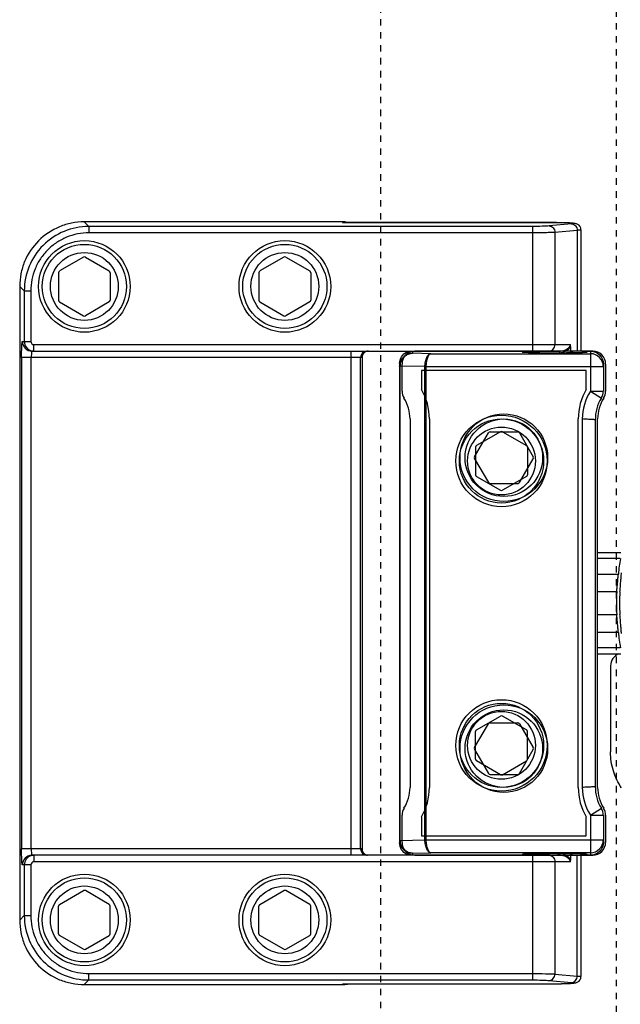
# Model space of a CAD drawing. Header units: millimetres. Extents: x -56303 to -45239, y -20463 to -4540.
# Tile 161 of 256: x -49444.53 to -49435.25, y -15352.45 to -15337.22. Entities that reach past the tile are written whole.
import ezdxf

# ---------------------------------------------------------------- set-up
doc = ezdxf.new("R2010")
doc.units = ezdxf.units.MM
doc.linetypes.add('Dashed3cust', pattern=[2, 1, -1])
doc.layers.add('_HVAC_urzadzenia', color=220, linetype='Continuous', lineweight=35)

# ---------------------------------------------------------------- blocks, each defined once
blk = doc.blocks.new('A$C69557CD5')
at = {"linetype": 'Dashed3cust', "lineweight": -3}
for p, q in [((1844.44, 895.31), (1844.44, 119.69)), ((1880.96, 119.69), (1880.96, 895.31))]:
    blk.add_line(p, q, dxfattribs=at)
at = {"linetype": 'Continuous', "lineweight": -3}
for p, q in [((1799.36, 277.25), (1798.65, 277.96)), ((1838.67, 277.96), (1798.65, 277.96)), ((1799.36, 277.25), (1799.36, 276.25)), ((1867.95, 277.25), (1799.36, 277.25)), ((1838.59, 277.87), (1838.67, 277.96)), ((1838.59, 277.87), (1838.68, 277.88)), ((1838.59, 277.87), (1871.42, 277.87)), ((1838.68, 277.88), (1871.65, 277.88)), ((1867.95, 277.25), (1867.95, 257.96)), ((1874.02, 277.64), (1870.55, 277.32)), ((1871.42, 277.87), (1871.42, 277.88)), ((1871.65, 277.88), (1872.06, 277.87)), ((1872.06, 277.87), (1872.46, 277.87)), ((1872.46, 277.87), (1872.84, 277.86)), ((1872.84, 277.86), (1873.01, 277.85)), ((1873.01, 277.85), (1873.18, 277.85)), ((1873.18, 277.85), (1873.34, 277.84)), ((1873.34, 277.84), (1873.49, 277.83)), ((1873.49, 277.83), (1873.64, 277.83)), ((1873.64, 277.83), (1873.77, 277.82)), ((1873.77, 277.82), (1873.9, 277.81)), ((1873.9, 277.81), (1874.02, 277.8)), ((1874.02, 277.8), (1874.12, 277.79)), ((1874.12, 277.79), (1874.22, 277.78)), ((1874.22, 277.78), (1874.3, 277.77)), ((1874.3, 277.77), (1874.38, 277.76)), ((1874.38, 277.76), (1874.46, 277.75)), ((1874.46, 277.75), (1874.53, 277.74)), ((1874.53, 277.74), (1874.61, 277.72)), ((1874.61, 277.72), (1874.7, 277.69)), ((1874.7, 277.69), (1874.8, 277.65)), ((1874.8, 277.65), (1874.91, 277.6)), ((1874.91, 277.6), (1875.03, 277.52)), ((1875.03, 277.52), (1875.14, 277.42)), ((1875.14, 277.42), (1875.24, 277.3)), ((1875.24, 277.3), (1875.32, 277.16)), ((1867.95, 276.25), (1799.36, 276.25)), ((1874.88, 276.64), (1871.42, 276.33)), ((1871.42, 276.33), (1871.42, 258.96)), ((1874.88, 276.64), (1874.88, 257.96)), ((1875.32, 277.16), (1875.38, 277)), ((1875.38, 277), (1875.41, 276.83)), ((1875.41, 276.83), (1875.42, 276.72)), ((1875.42, 276.72), (1875.42, 257.96)), ((1798.52, 272.49), (1794.82, 270.35)), ((1798.82, 272.49), (1802.52, 270.35)), ((1829.52, 272.49), (1825.82, 270.35)), ((1829.82, 272.49), (1833.52, 270.35)), ((1794.67, 270.09), (1794.67, 265.82)), ((1802.67, 270.09), (1802.67, 265.82)), ((1825.67, 270.09), (1825.67, 265.82)), ((1833.67, 270.09), (1833.67, 265.82)), ((1789.38, 267.26), (1788.67, 267.97)), ((1788.67, 267.97), (1788.67, 169.94)), ((1789.38, 267.26), (1789.38, 259.46)), ((1789.38, 267.26), (1790.38, 267.26)), ((1790.38, 267.26), (1790.38, 259.46)), ((1794.82, 265.56), (1798.52, 263.42)), ((1802.52, 265.56), (1798.82, 263.42)), ((1825.82, 265.56), (1829.52, 263.42)), ((1833.52, 265.56), (1829.82, 263.42)), ((1789.09, 259.46), (1790.38, 259.46)), ((1790.88, 257.96), (1790.88, 258.96)), ((1790.88, 258.96), (1873.82, 258.96)), ((1790.59, 257.96), (1872.17, 257.96)), ((1839.88, 257.96), (1839.88, 179.96)), ((1841.73, 257.45), (1841.69, 257.37)), ((1841.79, 257.54), (1841.73, 257.45)), ((1841.86, 257.63), (1841.79, 257.54)), ((1841.94, 257.72), (1841.86, 257.63)), ((1842.05, 257.79), (1841.94, 257.72)), ((1842.16, 257.86), (1842.05, 257.79)), ((1842.29, 257.91), (1842.16, 257.86)), ((1842.42, 257.94), (1842.29, 257.91)), ((1842.56, 257.96), (1842.42, 257.94)), ((1842.59, 257.96), (1842.56, 257.96)), ((1848.67, 257.86), (1848.67, 257.83)), ((1849.42, 257.96), (1849.42, 257.64)), ((1852.25, 257.56), (1849.42, 257.64)), ((1877.28, 257.96), (1849.78, 257.96)), ((1852.25, 257.56), (1876.92, 257.56)), ((1866.54, 257.81), (1866.39, 257.96)), ((1866.39, 257.96), (1866.39, 257.84)), ((1866.39, 257.84), (1866.4, 257.83)), ((1873.85, 258.69), (1873.85, 257.72)), ((1875.42, 257.96), (1874.88, 257.96)), ((1876.44, 257.96), (1876.29, 257.81)), ((1876.44, 257.84), (1876.44, 257.96)), ((1876.44, 257.96), (1876.92, 257.96)), ((1876.44, 257.83), (1876.44, 257.84)), ((1876.92, 257.96), (1876.92, 251.75)), ((1788.96, 256.96), (1788.96, 180.96)), ((1841.59, 256.96), (1788.96, 256.96)), ((1790.46, 180.96), (1790.46, 256.96)), ((1841.38, 180.96), (1841.38, 256.96)), ((1841.65, 257.26), (1841.64, 257.23)), ((1841.64, 257.23), (1841.64, 257.21)), ((1841.64, 257.21), (1841.64, 257.21)), ((1841.66, 257.3), (1841.65, 257.26)), ((1841.69, 257.37), (1841.66, 257.3)), ((1841.67, 180.59), (1841.67, 257.32)), ((1847.42, 256.02), (1847.42, 181.89)), ((1847.78, 255.96), (1847.78, 251.75)), ((1878.92, 255.96), (1878.92, 251.75)), ((1879.28, 251.75), (1879.28, 255.96)), ((1847.51, 255.62), (1847.42, 255.62)), ((1851.33, 255.55), (1847.51, 255.65)), ((1847.51, 182.29), (1847.51, 255.62)), ((1850.78, 254.96), (1850.78, 252.03)), ((1876.28, 254.96), (1850.78, 254.96)), ((1851.54, 255.56), (1851.33, 255.56)), ((1851.33, 182.36), (1851.33, 255.55)), ((1851.54, 255.55), (1851.33, 255.55)), ((1851.54, 255.56), (1878.92, 255.56)), ((1851.54, 182.36), (1851.54, 255.55)), ((1876.28, 252.03), (1876.28, 254.96)), ((1876.92, 251.75), (1878.61, 250.68)), ((1876.92, 251.75), (1878.92, 251.75)), ((1849.03, 247.46), (1849.03, 190.46)), ((1852.03, 247.46), (1852.03, 190.46)), ((1875.03, 190.46), (1875.03, 247.46)), ((1875.67, 247.46), (1875.67, 190.46)), ((1877.67, 247.31), (1877.67, 190.6)), ((1878.03, 190.46), (1878.03, 247.46)), ((1859, 241.61), (1861.14, 245.31)), ((1863.02, 245.49), (1859.32, 243.35)), ((1861.4, 245.46), (1865.67, 245.46)), ((1863.32, 245.49), (1867.02, 243.35)), ((1865.93, 245.31), (1868.07, 241.61)), ((1859.17, 243.09), (1859.17, 238.82)), ((1867.17, 243.09), (1867.17, 238.82)), ((1859, 241.31), (1861.14, 237.61)), ((1865.93, 237.61), (1868.07, 241.31)), ((1859.32, 238.56), (1863.02, 236.42)), ((1867.02, 238.56), (1863.32, 236.42)), ((1861.4, 237.46), (1865.67, 237.46)), ((1878.03, 226.78), (1881.6, 226.78)), ((1881.54, 225.87), (1878.03, 225.87)), ((1878.03, 223.47), (1881.24, 223.47)), ((1878.03, 220.75), (1881, 220.75)), ((1881, 217.16), (1878.03, 217.16)), ((1881.24, 214.44), (1878.03, 214.44)), ((1881.54, 212.04), (1878.03, 212.04)), ((1878.03, 211.13), (1881.61, 211.13)), ((1880.03, 209.26), (1880.03, 195.94)), ((1859.32, 199.35), (1863.02, 201.49)), ((1867.02, 199.35), (1863.32, 201.49)), ((1859, 196.61), (1861.14, 200.31)), ((1861.4, 200.46), (1865.67, 200.46)), ((1865.93, 200.31), (1868.07, 196.61)), ((1859.17, 194.82), (1859.17, 199.09)), ((1867.17, 194.82), (1867.17, 199.09)), ((1859, 196.31), (1861.14, 192.61)), ((1865.93, 192.61), (1868.07, 196.31)), ((1863.02, 192.42), (1859.32, 194.56)), ((1863.32, 192.42), (1867.02, 194.56)), ((1861.4, 192.46), (1865.67, 192.46)), ((1847.78, 186.16), (1847.78, 181.96)), ((1850.78, 185.88), (1850.78, 182.96)), ((1876.28, 182.96), (1876.28, 185.88)), ((1876.92, 186.16), (1878.61, 187.24)), ((1876.92, 186.16), (1876.92, 179.96)), ((1876.92, 186.16), (1878.92, 186.16)), ((1878.92, 186.16), (1878.92, 181.96)), ((1879.28, 181.96), (1879.28, 186.16)), ((1850.78, 182.96), (1876.28, 182.96)), ((1847.51, 182.29), (1847.42, 182.29)), ((1847.51, 182.26), (1851.33, 182.36)), ((1851.54, 182.36), (1851.33, 182.36)), ((1851.54, 182.35), (1851.33, 182.35)), ((1851.54, 182.35), (1878.92, 182.35)), ((1841.59, 180.96), (1788.96, 180.96)), ((1790.59, 179.96), (1790.51, 179.95)), ((1872.17, 179.96), (1790.59, 179.96)), ((1790.88, 179.96), (1790.88, 178.96)), ((1841.64, 180.7), (1841.64, 180.7)), ((1841.64, 180.7), (1841.64, 180.68)), ((1841.64, 180.68), (1841.65, 180.64)), ((1841.65, 180.64), (1841.67, 180.59)), ((1841.67, 180.59), (1841.7, 180.52)), ((1841.7, 180.52), (1841.73, 180.45)), ((1841.73, 180.45), (1841.79, 180.37)), ((1841.79, 180.37), (1841.85, 180.29)), ((1841.85, 180.29), (1841.93, 180.21)), ((1841.93, 180.21), (1842.02, 180.14)), ((1842.02, 180.14), (1842.12, 180.07)), ((1842.12, 180.07), (1842.23, 180.02)), ((1842.23, 180.02), (1842.35, 179.99)), ((1842.35, 179.99), (1842.47, 179.96)), ((1848.67, 180.08), (1848.67, 180.05)), ((1849.42, 180.28), (1852.25, 180.35)), ((1849.42, 180.28), (1849.42, 179.96)), ((1849.78, 179.96), (1877.28, 179.96)), ((1876.92, 180.35), (1852.25, 180.35)), ((1866.39, 179.96), (1866.54, 180.11)), ((1866.39, 180.08), (1866.39, 180.07)), ((1866.39, 180.07), (1866.39, 179.96)), ((1867.95, 179.96), (1867.95, 160.67)), ((1873.85, 180.19), (1873.85, 179.22)), ((1874.88, 161.27), (1874.88, 179.96)), ((1874.88, 179.96), (1875.42, 179.96)), ((1875.42, 179.96), (1875.42, 161.19)), ((1876.29, 180.11), (1876.44, 179.96)), ((1876.44, 180.07), (1876.44, 180.08)), ((1876.44, 179.96), (1876.44, 180.07)), ((1876.92, 179.96), (1876.44, 179.96)), ((1790.38, 178.46), (1789.09, 178.46)), ((1789.38, 178.46), (1789.38, 170.65)), ((1790.38, 178.46), (1790.38, 170.65)), ((1873.82, 178.96), (1790.88, 178.96)), ((1871.42, 178.96), (1871.42, 161.59)), ((1794.82, 172.35), (1798.52, 174.49)), ((1802.52, 172.35), (1798.82, 174.49)), ((1825.82, 172.35), (1829.52, 174.49)), ((1833.52, 172.35), (1829.82, 174.49)), ((1788.67, 169.94), (1789.38, 170.65)), ((1789.38, 170.65), (1790.38, 170.65)), ((1794.67, 167.82), (1794.67, 172.09)), ((1802.67, 167.82), (1802.67, 172.09)), ((1825.67, 167.82), (1825.67, 172.09)), ((1833.67, 167.82), (1833.67, 172.09)), ((1798.52, 165.42), (1794.82, 167.56)), ((1798.82, 165.42), (1802.52, 167.56)), ((1829.52, 165.42), (1825.82, 167.56)), ((1829.82, 165.42), (1833.52, 167.56)), ((1799.36, 160.67), (1799.36, 161.66)), ((1799.36, 161.66), (1867.95, 161.66)), ((1871.42, 161.59), (1874.88, 161.27)), ((1798.65, 159.96), (1799.36, 160.67)), ((1798.65, 159.96), (1838.67, 159.96)), ((1799.36, 160.67), (1867.95, 160.67)), ((1838.67, 159.96), (1838.59, 160.04)), ((1871.42, 160.04), (1838.59, 160.04)), ((1838.68, 160.04), (1838.59, 160.04)), ((1871.66, 160.04), (1838.68, 160.04)), ((1870.55, 160.59), (1874.02, 160.27)), ((1871.42, 160.04), (1871.42, 160.04)), ((1872.08, 160.04), (1871.66, 160.04)), ((1872.47, 160.05), (1872.08, 160.04)), ((1872.85, 160.05), (1872.47, 160.05)), ((1873.02, 160.06), (1872.85, 160.05)), ((1873.19, 160.07), (1873.02, 160.06)), ((1873.35, 160.07), (1873.19, 160.07)), ((1873.5, 160.08), (1873.35, 160.07)), ((1873.64, 160.09), (1873.5, 160.08)), ((1873.78, 160.09), (1873.64, 160.09)), ((1873.91, 160.1), (1873.78, 160.09)), ((1874.02, 160.11), (1873.91, 160.1)), ((1874.13, 160.12), (1874.02, 160.11)), ((1874.22, 160.13), (1874.13, 160.12)), ((1874.31, 160.14), (1874.22, 160.13)), ((1874.39, 160.15), (1874.31, 160.14)), ((1874.46, 160.16), (1874.39, 160.15)), ((1874.53, 160.18), (1874.46, 160.16)), ((1874.61, 160.19), (1874.53, 160.18)), ((1874.7, 160.22), (1874.61, 160.19)), ((1874.8, 160.26), (1874.7, 160.22)), ((1874.91, 160.32), (1874.8, 160.26)), ((1875.03, 160.4), (1874.91, 160.32)), ((1875.14, 160.5), (1875.03, 160.4)), ((1875.24, 160.62), (1875.14, 160.5)), ((1875.32, 160.75), (1875.24, 160.62)), ((1875.38, 160.91), (1875.32, 160.75)), ((1875.41, 161.08), (1875.38, 160.91)), ((1875.42, 161.19), (1875.41, 161.08))]:
    blk.add_line(p, q, dxfattribs=at)
for centre, major_axis, start_param, end_param in [((1799.36, 267.26), (7.06, 7.06), 0.785243, 2.35635), ((1838.67, 274.97), (-2.11, 2.11), -0.883548, -0.785538), ((1838.67, 274.94), (2.13, 2.13), 0.558708, 0.687226), ((1798.67, 267.96), (5.01, 5.01), 5.497787, 11.780972), ((1798.67, 267.96), (4.6, 4.6), 5.497787, 11.780972), ((1829.67, 267.96), (5.01, 5.01), 5.497787, 11.780972), ((1829.67, 267.96), (4.6, 4.6), 5.497787, 11.780972), ((1798.67, 267.96), (3.71, 3.71), 5.497787, 11.780972), ((1829.67, 267.96), (-3.71, 3.71), 3.926991, 10.210176), ((1798.67, 272.23), (0.212, 0.212), 0.261799, 1.308997), ((1829.67, 272.23), (0.212, 0.212), 0.261799, 1.308997), ((1794.97, 270.09), (-0.212, 0.212), -0.261799, 0.785398), ((1802.37, 270.09), (-0.212, 0.212), 3.926991, 4.974188), ((1825.97, 270.09), (-0.212, 0.212), -0.261799, 0.785398), ((1833.37, 270.09), (-0.212, 0.212), 3.926991, 4.974188), ((1794.97, 265.82), (0.212, 0.212), 2.356194, 3.403392), ((1802.37, 265.82), (0.212, 0.212), 4.45059, 5.497787), ((1825.97, 265.82), (0.212, 0.212), 2.356194, 3.403392), ((1833.37, 265.82), (0.212, 0.212), 4.45059, 5.497787), ((1798.67, 263.68), (-0.212, 0.212), 1.832596, 2.879793), ((1829.67, 263.68), (-0.212, 0.212), 1.832596, 2.879793), ((1790.59, 259.45), (1.06, 1.06), 2.355517, 3.926204), ((1790.88, 259.46), (1.06, 1.06), 2.356026, 3.737094), ((1790.88, 259.46), (0.354, 0.354), 2.356933, 3.927721), ((1790.88, 259.46), (1.07, 1.07), 3.737563, 3.777164), ((1790.88, 259.46), (1.06, 1.06), 3.777051, 3.92666), ((1842.38, 256.96), (-0.707, 0.707), -0.784609, 0.786076), ((1842.59, 256.96), (0.707, 0.707), 1.817784, 1.875496), ((1842.6, 256.95), (-0.71, 0.71), 0.164959, 0.246994), ((1842.59, 256.96), (-0.709, 0.709), 0.027041, 0.164995), ((1842.59, 256.96), (0.702, 0.702), 1.535602, 1.597619), ((1842.59, 256.95), (0.708, 0.708), 1.404776, 1.535446), ((1842.59, 256.95), (0.709, 0.709), 1.366831, 1.404794), ((1842.59, 256.96), (0.705, 0.705), 1.200303, 1.366928), ((1842.59, 256.97), (0.695, 0.695), 1.178045, 1.199918), ((1842.59, 256.97), (0.697, 0.697), 1.149413, 1.178018), ((1842.59, 256.95), (-0.71, 0.71), -0.56339, -0.421701), ((1842.59, 256.95), (-0.714, 0.714), -0.597688, -0.563234), ((1849.44, 255.61), (1.43, 1.43), 0.796307, 2.212498), ((1849.78, 255.96), (-1.41, 1.41), -0.785398, 0.785398), ((1866.67, 257.71), (-0.177, 0.177), 4.230414, 5.497787), ((1875.42, 257.46), (-0.354, 0.354), 4.619273, 5.497787), ((1876.92, 255.56), (-1.41, 1.41), 3.927174, 5.49797), ((1877.28, 255.96), (1.41, 1.41), 5.497787, 7.068583), ((1842.94, 257.19), (-0.918, 0.918), 0.74407, 0.771511), ((1842.92, 257.19), (-0.903, 0.903), 0.771549, 0.785386), ((1849.42, 255.62), (1.42, 1.42), 2.213078, 2.337332), ((1849.42, 255.62), (-1.41, 1.41), 0.766886, 0.7854), ((1849.6, 255.61), (-1.48, 1.48), 0.648552, 0.767375), ((1849.21, 255.62), (-1.2, 1.2), 0.766887, 0.7854), ((1852.86, 255.55), (-1.08, 1.08), 0.773403, 0.783435), ((1852.74, 255.55), (-0.85, 0.85), 0.774553, 0.785398), ((1849.78, 251.75), (1.41, 1.41), 2.356194, 2.922759), ((1843.03, 247.46), (6.36, 6.36), 5.497787, 6.031136), ((1884.03, 247.46), (-6.36, 6.36), 0.252057, 0.785398), ((1883.67, 247.46), (5.66, 5.66), 1.78963, 2.356195), ((1876.92, 251.75), (-1.41, 1.41), 3.360426, 3.926991), ((1877.28, 251.75), (-1.41, 1.41), 3.360426, 3.926991), ((1843.03, 247.46), (4.24, 4.24), 5.497787, 6.064351), ((1883.67, 247.46), (-4.24, 4.24), 0.218834, 0.80946), ((1884.03, 247.46), (-4.24, 4.24), 0.218834, 0.785398), ((1863.17, 240.96), (5, 5), 5.497787, 11.780972), ((1863.53, 241.46), (-4.79, 4.79), 3.926991, 10.210176), ((1863.17, 240.96), (-4.6, 4.6), 3.926991, 10.210176), ((1863.53, 241.46), (-4.24, 4.24), 3.926991, 10.210176), ((1863.17, 240.96), (-3.71, 3.71), 3.926991, 10.210176), ((1861.4, 245.16), (0.212, 0.212), 0.785398, 1.832596), ((1863.17, 245.23), (0.212, 0.212), 0.261799, 1.308997), ((1865.67, 245.16), (-0.212, 0.212), 4.45059, 5.497787), ((1859.47, 243.09), (-0.212, 0.212), -0.261799, 0.785398), ((1866.87, 243.09), (-0.212, 0.212), 3.926991, 4.974188), ((1859.26, 241.46), (-0.212, 0.212), 0.261799, 1.308997), ((1867.81, 241.46), (-0.212, 0.212), 3.403392, 4.45059), ((1859.47, 238.82), (-0.212, 0.212), 0.785398, 1.832596), ((1866.87, 238.82), (0.212, 0.212), 4.45059, 5.497787), ((1861.4, 237.76), (0.212, 0.212), 2.879793, 3.926991), ((1863.17, 236.68), (-0.212, 0.212), 1.832596, 2.879793), ((1865.67, 237.76), (-0.212, 0.212), 2.356194, 3.403392), ((1906.36, 221.55), (17.81, 17.81), 2.183739, 2.279888), ((1906.03, 218.96), (17.75, 17.75), 2.284724, 2.427665), ((1906.03, 218.96), (-17.4, 17.4), 0.713927, 0.856869), ((1906.36, 216.36), (-17.81, 17.81), 0.861701, 0.957857), ((1882.03, 209.26), (1.41, 1.41), 1.146142, 2.356792), ((1863.17, 196.96), (5, 5), 5.497787, 11.780972), ((1863.17, 196.96), (4.6, 4.6), 5.497787, 11.780972), ((1863.53, 196.46), (4.79, 4.79), 5.497787, 11.780972), ((1863.53, 196.46), (4.24, 4.24), 5.497787, 11.780972), ((1863.17, 196.96), (3.71, 3.71), 5.497787, 11.780972), ((1863.17, 201.23), (0.212, 0.212), 0.2618, 1.308997), ((1861.4, 200.16), (-0.212, 0.212), -0.785398, 0.261799), ((1865.67, 200.16), (0.212, 0.212), 6.021386, 7.068583), ((1859.47, 199.09), (-0.212, 0.212), -0.261799, 0.785398), ((1866.87, 199.09), (-0.212, 0.212), 3.926991, 4.974188), ((1859.26, 196.46), (0.212, 0.212), 1.832596, 2.879793), ((1867.81, 196.46), (0.212, 0.212), 4.974188, 6.021386), ((1859.47, 194.82), (-0.212, 0.212), 0.785398, 1.832596), ((1866.87, 194.82), (0.212, 0.212), 4.45059, 5.497787), ((1861.4, 192.76), (-0.212, 0.212), 1.308997, 2.356194), ((1863.17, 192.68), (-0.212, 0.212), 1.832596, 2.879793), ((1865.67, 192.76), (0.212, 0.212), 3.926991, 4.974188), ((1843.03, 190.46), (-4.24, 4.24), 3.360426, 3.926991), ((1843.03, 190.46), (6.36, 6.36), 4.964446, 5.497787), ((1884.03, 190.46), (6.36, 6.36), 2.356194, 2.889543), ((1883.67, 190.46), (-5.66, 5.66), 0.785398, 1.351962), ((1883.67, 190.46), (-4.24, 4.24), 0.761336, 1.351962), ((1884.03, 190.46), (4.24, 4.24), 2.356194, 2.922759), ((1849.78, 186.16), (-1.41, 1.41), 0.218834, 0.785398), ((1876.92, 186.16), (1.41, 1.41), 5.497787, 6.064351), ((1877.28, 186.16), (1.41, 1.41), 5.497787, 6.064351), ((1849.42, 182.29), (-1.41, 1.41), 0.785396, 0.80391), ((1849.42, 182.29), (-1.42, 1.42), 0.804021, 0.887284), ((1849.44, 182.3), (-1.43, 1.43), 0.888334, 2.345321), ((1849.21, 182.29), (-1.2, 1.2), 0.785396, 0.803909), ((1849.6, 182.3), (1.48, 1.48), 2.373996, 2.453605), ((1849.78, 181.96), (1.41, 1.41), 2.356194, 3.926991), ((1852.86, 182.37), (-1.08, 1.08), 0.787361, 0.797393), ((1852.74, 182.36), (0.85, 0.85), 2.356194, 2.367039), ((1876.92, 182.35), (1.41, 1.41), 3.926808, 5.497604), ((1877.28, 181.96), (-1.41, 1.41), 2.356194, 3.926991), ((1790.59, 178.46), (1.06, 1.06), 0.837323, 2.356836), ((1790.88, 178.46), (1.06, 1.06), 1.047562, 2.356307), ((1790.88, 178.45), (-1.06, 1.06), -0.780271, -0.523821), ((1842.38, 180.96), (-0.707, 0.707), 0.784721, 2.355405), ((1842.92, 180.72), (-0.905, 0.905), 0.785416, 0.801923), ((1842.94, 180.72), (0.919, 0.919), 2.372741, 2.397138), ((1842.59, 180.96), (-0.707, 0.707), 1.242458, 1.330421), ((1842.6, 180.96), (-0.71, 0.71), 1.330389, 1.406252), ((1842.59, 180.96), (0.709, 0.709), 2.977014, 3.112182), ((1842.59, 180.95), (-0.702, 0.702), 1.541581, 1.599477), ((1842.59, 180.96), (-0.709, 0.709), 1.599714, 1.792264), ((1842.59, 180.95), (0.705, 0.705), 3.362963, 3.509611), ((1842.59, 180.94), (-0.695, 0.695), 1.93911, 1.975001), ((1842.59, 180.96), (-0.709, 0.709), 1.97552, 2.143886), ((1842.59, 180.97), (-0.714, 0.714), 2.143672, 2.180949), ((1866.67, 180.21), (-0.177, 0.177), 2.356194, 3.623469), ((1867.9, 161.64), (-13.1, 13.1), -0.740089, -0.727212), ((1875.42, 180.46), (-0.354, 0.354), 2.356194, 3.234644), ((1790.88, 178.46), (0.354, 0.354), 0.784669, 2.355456), ((1798.67, 169.96), (5.01, 5.01), 5.497787, 11.780972), ((1829.67, 169.96), (5.01, 5.01), 5.497787, 11.780972), ((1798.67, 169.96), (4.6, 4.6), 5.497787, 11.780972), ((1798.67, 169.96), (-3.71, 3.71), 3.926991, 10.210176), ((1829.67, 169.96), (4.6, 4.6), 5.497787, 11.780972), ((1829.67, 169.96), (-3.71, 3.71), 3.926991, 10.210176), ((1798.67, 174.23), (0.212, 0.212), 0.2618, 1.308997), ((1829.67, 174.23), (0.212, 0.212), 0.2618, 1.308997), ((1794.97, 172.09), (-0.212, 0.212), -0.261799, 0.785398), ((1802.37, 172.09), (-0.212, 0.212), 3.926991, 4.974188), ((1825.97, 172.09), (-0.212, 0.212), -0.261799, 0.785398), ((1833.37, 172.09), (0.212, 0.212), 5.497787, 6.544985), ((1799.36, 170.65), (-7.06, 7.06), 0.785243, 2.35635), ((1794.97, 167.82), (0.212, 0.212), 2.356194, 3.403392), ((1802.37, 167.82), (0.212, 0.212), 4.45059, 5.497787), ((1825.97, 167.82), (0.212, 0.212), 2.356194, 3.403392), ((1833.37, 167.82), (-0.212, 0.212), 2.879793, 3.926991), ((1798.67, 165.68), (0.212, 0.212), 3.403392, 4.45059), ((1829.67, 165.68), (-0.212, 0.212), 1.832596, 2.879793), ((1838.67, 162.95), (-2.11, 2.11), 2.356335, 2.454282), ((1838.67, 162.97), (2.13, 2.13), 4.025101, 4.153673)]:
    blk.add_ellipse(centre, major_axis=major_axis, ratio=1, start_param=start_param, end_param=end_param, dxfattribs=at)
at = {"linetype": 'Continuous', "lineweight": -3, "extrusion": (0, 0, -1)}
for centre, major_axis, ratio, start_param, end_param in [((1849.42, 256.02), (0, 2), 0.999657, -1.570796, -0.446899), ((1849.42, 256.62), (2, 0), 0.667048, 4.26549, 4.327992), ((1876.92, 255.96), (0, 2), 0.999657, 0, 1.570796), ((1849.42, 181.89), (0, 2), 0.999657, 3.588492, 4.712389), ((1876.92, 181.96), (0, 2), 0.999657, 1.570796, 3.141593), ((1849.42, 181.29), (2, 0), 0.667048, 1.955193, 2.017695)]:
    blk.add_ellipse(centre, major_axis=major_axis, ratio=ratio, start_param=start_param, end_param=end_param, dxfattribs=at)
at = {"linetype": 'Continuous', "lineweight": -3}
for points, knots in [([(1798.65, 277.96), (1798, 277.96), (1796.69, 277.83), (1794.19, 277.07), (1791.41, 275.22), (1789.55, 272.44), (1788.8, 269.93), (1788.67, 268.62), (1788.67, 267.97)], [0, 0, 0, 0, 0.125382, 0.250691, 0.5, 0.749309, 0.874618, 1, 1, 1, 1]), ([(1870.55, 277.32), (1870.39, 277.31), (1870.03, 277.29), (1869.16, 277.25), (1868.45, 277.25), (1867.95, 277.25)], [0, 0, 0, 0, 0.183714, 0.422842, 1, 1, 1, 1]), ([(1870.55, 277.32), (1870.66, 277.32), (1870.9, 277.26), (1871.18, 277.03), (1871.37, 276.71), (1871.42, 276.45), (1871.42, 276.33)], [0, 0, 0, 0, 0.232907, 0.477434, 0.73503, 1, 1, 1, 1]), ([(1871.42, 277.87), (1871.68, 277.87), (1872.18, 277.87), (1872.79, 277.86), (1873.24, 277.84), (1873.53, 277.83), (1873.79, 277.81), (1874, 277.8), (1874.16, 277.78), (1874.26, 277.77), (1874.31, 277.76), (1874.36, 277.75), (1874.39, 277.74), (1874.43, 277.72), (1874.39, 277.69), (1874.36, 277.69), (1874.31, 277.68), (1874.26, 277.67), (1874.16, 277.65), (1874.07, 277.64), (1874.02, 277.64)], [0, 0, 0, 0, 0.226665, 0.437842, 0.53309, 0.619225, 0.694796, 0.758524, 0.809383, 0.829715, 0.846556, 0.859862, 0.869622, 0.879175, 0.888763, 0.898547, 0.911872, 0.928758, 0.949147, 1, 1, 1, 1]), ([(1874.02, 277.64), (1874.13, 277.64), (1874.36, 277.57), (1874.64, 277.35), (1874.83, 277.02), (1874.88, 276.77), (1874.88, 276.64)], [0, 0, 0, 0, 0.232908, 0.477434, 0.73503, 1, 1, 1, 1]), ([(1799.36, 276.25), (1798.78, 276.25), (1797.6, 276.13), (1795.9, 275.62), (1794.34, 274.78), (1792.97, 273.66), (1791.84, 272.29), (1791.01, 270.72), (1790.49, 269.02), (1790.38, 267.85), (1790.38, 267.26)], [0, 0, 0, 0, 0.12497, 0.249966, 0.374983, 0.5, 0.625017, 0.750034, 0.87503, 1, 1, 1, 1]), ([(1871.42, 276.33), (1871.21, 276.31), (1870.72, 276.29), (1869.56, 276.26), (1868.62, 276.25), (1867.95, 276.25)], [0, 0, 0, 0, 0.183628, 0.42276, 1, 1, 1, 1]), ([(1875.42, 276.72), (1875.42, 276.71), (1875.4, 276.7), (1875.38, 276.7), (1875.34, 276.69), (1875.25, 276.67), (1875.09, 276.66), (1874.96, 276.65), (1874.88, 276.64)], [0, 0, 0, 0, 0.024525, 0.075137, 0.155359, 0.265659, 0.575766, 1, 1, 1, 1]), ([(1788.96, 256.96), (1788.96, 257.12), (1788.96, 257.44), (1788.97, 257.9), (1788.98, 258.33), (1789, 258.7), (1789.01, 258.97), (1789.03, 259.15), (1789.04, 259.26), (1789.05, 259.34), (1789.06, 259.4), (1789.07, 259.44), (1789.09, 259.46), (1789.09, 259.46)], [0, 0, 0, 0, 0.194204, 0.381081, 0.553188, 0.704119, 0.828051, 0.878407, 0.920369, 0.9536, 0.977819, 0.993, 1, 1, 1, 1]), ([(1870.55, 257.96), (1870.67, 257.96), (1870.9, 258.01), (1871.19, 258.24), (1871.38, 258.57), (1871.42, 258.83), (1871.42, 258.96)], [0, 0, 0, 0, 0.233247, 0.476604, 0.733639, 1, 1, 1, 1]), ([(1872.17, 257.96), (1872.35, 257.96), (1872.7, 258), (1873.11, 258.16), (1873.4, 258.33), (1873.6, 258.49), (1873.77, 258.69), (1873.82, 258.87), (1873.82, 258.96)], [0, 0, 0, 0, 0.256558, 0.503271, 0.624183, 0.744963, 0.868699, 1, 1, 1, 1]), ([(1873.85, 258.69), (1873.85, 258.72), (1873.85, 258.8), (1873.84, 258.89), (1873.82, 258.96)], [0, 0, 0, 0, 0.256172, 1, 1, 1, 1]), ([(1790.52, 257.82), (1790.51, 257.77), (1790.49, 257.65), (1790.47, 257.36), (1790.46, 257.12), (1790.46, 256.96)], [0, 0, 0, 0, 0.184833, 0.423875, 1, 1, 1, 1]), ([(1790.59, 257.96), (1790.57, 257.96), (1790.54, 257.9), (1790.53, 257.86), (1790.52, 257.82)], [0, 0, 0, 0, 0.31419, 1, 1, 1, 1]), ([(1847.53, 255.9), (1847.56, 256.14), (1847.71, 256.6), (1848.15, 257.17), (1848.74, 257.54), (1849.2, 257.63), (1849.42, 257.64)], [0, 0, 0, 0, 0.261489, 0.515595, 0.760869, 1, 1, 1, 1]), ([(1848.67, 257.83), (1848.67, 257.83), (1848.68, 257.83), (1848.68, 257.83), (1848.7, 257.84), (1848.73, 257.85), (1848.76, 257.86), (1848.81, 257.87), (1848.89, 257.89), (1849, 257.92), (1849.13, 257.94), (1849.27, 257.95), (1849.37, 257.96), (1849.42, 257.96)], [0, 0, 0, 0, 0.00479, 0.019225, 0.043396, 0.077044, 0.119645, 0.170598, 0.295131, 0.445606, 0.616986, 0.804051, 1, 1, 1, 1]), ([(1851.33, 255.56), (1851.33, 255.82), (1851.37, 256.2), (1851.49, 256.67), (1851.6, 256.97), (1851.74, 257.22), (1851.89, 257.4), (1852.06, 257.52), (1852.19, 257.56), (1852.25, 257.56)], [0, 0, 0, 0, 0.330753, 0.482213, 0.618675, 0.737755, 0.839065, 0.92472, 1, 1, 1, 1]), ([(1851.54, 255.56), (1851.54, 255.69), (1851.56, 255.95), (1851.6, 256.33), (1851.66, 256.67), (1851.75, 256.97), (1851.86, 257.21), (1851.97, 257.4), (1852.1, 257.52), (1852.2, 257.56), (1852.25, 257.56)], [0, 0, 0, 0, 0.177204, 0.347656, 0.505091, 0.6449, 0.763915, 0.861002, 0.937704, 1, 1, 1, 1]), ([(1866.39, 257.83), (1866.4, 257.83), (1866.4, 257.83), (1866.43, 257.82), (1866.47, 257.81), (1866.55, 257.8), (1866.61, 257.8), (1866.64, 257.8)], [0, 0, 0, 0, 0.037299, 0.098978, 0.298471, 0.599378, 1, 1, 1, 1]), ([(1866.64, 257.8), (1866.67, 257.79), (1866.81, 257.78), (1866.95, 257.78), (1867.07, 257.77)], [0, 0, 0, 0, 0.205836, 1, 1, 1, 1]), ([(1867.07, 257.77), (1867.41, 257.76), (1868.21, 257.73), (1869.53, 257.71), (1870.79, 257.71), (1871.85, 257.71), (1872.64, 257.71), (1873.41, 257.72), (1874.12, 257.73), (1874.76, 257.74), (1875.24, 257.75), (1875.58, 257.76), (1875.79, 257.77), (1875.97, 257.78), (1876.13, 257.79), (1876.25, 257.8), (1876.34, 257.81), (1876.39, 257.82), (1876.41, 257.82), (1876.43, 257.83), (1876.44, 257.83), (1876.44, 257.83)], [0, 0, 0, 0, 0.10948, 0.255794, 0.423736, 0.510401, 0.595856, 0.67785, 0.75427, 0.823105, 0.882478, 0.908182, 0.931011, 0.950785, 0.967333, 0.980567, 0.990436, 0.994096, 0.996903, 0.99886, 1, 1, 1, 1]), ([(1872.17, 257.96), (1872.17, 257.96), (1872.16, 257.95), (1872.15, 257.93), (1872.14, 257.87), (1872.14, 257.8), (1872.14, 257.74), (1872.14, 257.71)], [0, 0, 0, 0, 0.035357, 0.097611, 0.31319, 0.629702, 1, 1, 1, 1]), ([(1872.19, 257.71), (1872.36, 257.71), (1872.7, 257.77), (1873.17, 257.97), (1873.58, 258.26), (1873.79, 258.54), (1873.85, 258.69)], [0, 0, 0, 0, 0.256388, 0.506399, 0.751818, 1, 1, 1, 1]), ([(1874.88, 257.96), (1874.8, 257.96), (1874.66, 257.96), (1874.46, 257.95), (1874.28, 257.93), (1874.09, 257.87), (1873.98, 257.78), (1873.94, 257.72)], [0, 0, 0, 0, 0.238927, 0.418216, 0.598609, 0.785396, 1, 1, 1, 1]), ([(1841.59, 256.96), (1841.6, 256.96), (1841.61, 256.98), (1841.62, 257.02), (1841.63, 257.1), (1841.64, 257.16), (1841.64, 257.19)], [0, 0, 0, 0, 0.080557, 0.271536, 0.579559, 1, 1, 1, 1]), ([(1847.42, 255.65), (1847.42, 255.65), (1847.42, 255.65), (1847.42, 255.65), (1847.42, 255.66)], [0, 0, 0, 0, 0.724751, 1, 1, 1, 1]), ([(1847.51, 255.65), (1847.49, 255.65), (1847.46, 255.65), (1847.43, 255.65), (1847.42, 255.65)], [0, 0, 0, 0, 0.6669, 1, 1, 1, 1]), ([(1877.67, 247.31), (1877.67, 247.32), (1877.65, 247.32), (1877.62, 247.33), (1877.58, 247.34), (1877.51, 247.35), (1877.43, 247.35), (1877.33, 247.36), (1877.21, 247.37), (1877.03, 247.38), (1876.76, 247.39), (1876.42, 247.41), (1876.05, 247.43), (1875.8, 247.45), (1875.67, 247.46)], [0, 0, 0, 0, 0.006459, 0.021402, 0.045492, 0.078666, 0.120625, 0.171024, 0.229379, 0.295127, 0.446267, 0.618585, 0.805647, 1, 1, 1, 1]), ([(1881, 220.75), (1881.02, 220.99), (1881.06, 221.46), (1881.12, 222.16), (1881.18, 222.83), (1881.22, 223.26), (1881.24, 223.47)], [0, 0, 0, 0, 0.263365, 0.521321, 0.768572, 1, 1, 1, 1]), ([(1881.49, 220.71), (1881.51, 220.97), (1881.55, 221.48), (1881.61, 222.24), (1881.67, 222.96), (1881.7, 223.42), (1881.72, 223.65)], [0, 0, 0, 0, 0.263884, 0.522113, 0.76921, 1, 1, 1, 1]), ([(1881.24, 214.44), (1881.22, 214.65), (1881.18, 215.09), (1881.12, 215.75), (1881.06, 216.45), (1881.02, 216.92), (1881, 217.16)], [0, 0, 0, 0, 0.231428, 0.478679, 0.736635, 1, 1, 1, 1]), ([(1881.72, 214.26), (1881.7, 214.49), (1881.67, 214.96), (1881.61, 215.68), (1881.55, 216.43), (1881.51, 216.94), (1881.49, 217.2)], [0, 0, 0, 0, 0.23079, 0.477887, 0.736116, 1, 1, 1, 1]), ([(1881.73, 190.37), (1881.46, 190.77), (1880.97, 191.63), (1880.43, 193.02), (1880.11, 194.46), (1880.03, 195.45), (1880.03, 195.94)], [0, 0, 0, 0, 0.249886, 0.499836, 0.74987, 1, 1, 1, 1]), ([(1877.67, 190.6), (1877.67, 190.6), (1877.65, 190.59), (1877.62, 190.58), (1877.58, 190.57), (1877.51, 190.56), (1877.43, 190.55), (1877.28, 190.54), (1877.06, 190.53), (1876.77, 190.51), (1876.42, 190.49), (1876.05, 190.47), (1875.8, 190.46), (1875.67, 190.46)], [0, 0, 0, 0, 0.006613, 0.021636, 0.04578, 0.078989, 0.120969, 0.171371, 0.295443, 0.446515, 0.618748, 0.805724, 1, 1, 1, 1]), ([(1847.51, 182.26), (1847.49, 182.26), (1847.46, 182.26), (1847.43, 182.26), (1847.42, 182.26)], [0, 0, 0, 0, 0.6669, 1, 1, 1, 1]), ([(1847.42, 182.26), (1847.42, 182.26), (1847.42, 182.26), (1847.42, 182.26), (1847.42, 182.26)], [0, 0, 0, 0, 0.724751, 1, 1, 1, 1]), ([(1849.42, 180.28), (1849.19, 180.28), (1848.72, 180.37), (1848.12, 180.76), (1847.68, 181.36), (1847.54, 181.85), (1847.52, 182.1)], [0, 0, 0, 0, 0.239027, 0.48435, 0.738621, 1, 1, 1, 1]), ([(1852.25, 180.35), (1852.19, 180.35), (1852.06, 180.39), (1851.89, 180.51), (1851.74, 180.7), (1851.6, 180.94), (1851.49, 181.24), (1851.37, 181.71), (1851.33, 182.09), (1851.33, 182.35)], [0, 0, 0, 0, 0.075366, 0.161072, 0.262441, 0.381546, 0.517973, 0.669399, 1, 1, 1, 1]), ([(1852.25, 180.35), (1852.2, 180.35), (1852.1, 180.39), (1851.97, 180.52), (1851.86, 180.7), (1851.75, 180.95), (1851.66, 181.24), (1851.6, 181.59), (1851.56, 181.96), (1851.54, 182.22), (1851.54, 182.35)], [0, 0, 0, 0, 0.062361, 0.139124, 0.236274, 0.355322, 0.495099, 0.652501, 0.822797, 1, 1, 1, 1]), ([(1789.09, 178.46), (1789.09, 178.46), (1789.07, 178.48), (1789.06, 178.51), (1789.05, 178.57), (1789.04, 178.65), (1789.03, 178.76), (1789.01, 178.94), (1789, 179.21), (1788.98, 179.58), (1788.97, 180.01), (1788.96, 180.47), (1788.96, 180.79), (1788.96, 180.96)], [0, 0, 0, 0, 0.007, 0.022181, 0.0464, 0.079631, 0.121593, 0.171949, 0.295881, 0.446812, 0.618919, 0.805796, 1, 1, 1, 1]), ([(1790.46, 180.96), (1790.46, 180.83), (1790.46, 180.59), (1790.49, 180.31), (1790.51, 180.13), (1790.54, 180.04), (1790.55, 179.98), (1790.58, 179.96), (1790.59, 179.96)], [0, 0, 0, 0, 0.375415, 0.693681, 0.816316, 0.908761, 0.968934, 1, 1, 1, 1]), ([(1841.63, 180.82), (1841.63, 180.84), (1841.62, 180.87), (1841.61, 180.92), (1841.61, 180.94), (1841.6, 180.96), (1841.59, 180.96)], [0, 0, 0, 0, 0.416422, 0.719979, 0.910611, 1, 1, 1, 1]), ([(1841.64, 180.72), (1841.64, 180.73), (1841.64, 180.76), (1841.63, 180.79), (1841.63, 180.82)], [0, 0, 0, 0, 0.273313, 1, 1, 1, 1]), ([(1849.42, 179.96), (1849.37, 179.96), (1849.27, 179.96), (1849.13, 179.97), (1849, 179.99), (1848.89, 180.02), (1848.81, 180.04), (1848.76, 180.06), (1848.73, 180.07), (1848.7, 180.07), (1848.68, 180.08), (1848.68, 180.08), (1848.67, 180.08), (1848.67, 180.08)], [0, 0, 0, 0, 0.195949, 0.383014, 0.554394, 0.704869, 0.829402, 0.880355, 0.922956, 0.956604, 0.980775, 0.99521, 1, 1, 1, 1]), ([(1866.82, 180.13), (1866.76, 180.12), (1866.68, 180.12), (1866.58, 180.11), (1866.52, 180.1), (1866.47, 180.1), (1866.43, 180.09), (1866.41, 180.09), (1866.4, 180.08), (1866.39, 180.08)], [0, 0, 0, 0, 0.409389, 0.574621, 0.713252, 0.825093, 0.910014, 0.968054, 1, 1, 1, 1]), ([(1876.44, 180.08), (1876.44, 180.08), (1876.43, 180.08), (1876.41, 180.09), (1876.39, 180.09), (1876.33, 180.1), (1876.25, 180.11), (1876.12, 180.12), (1875.97, 180.13), (1875.78, 180.14), (1875.57, 180.15), (1875.23, 180.16), (1874.75, 180.17), (1874.11, 180.19), (1873.4, 180.2), (1872.63, 180.2), (1871.84, 180.21), (1870.77, 180.21), (1869.52, 180.2), (1868.2, 180.18), (1867.4, 180.16), (1867.06, 180.14)], [0, 0, 0, 0, 0.001162, 0.003157, 0.006013, 0.00973, 0.019724, 0.033069, 0.049685, 0.069475, 0.092315, 0.118071, 0.177624, 0.246534, 0.323011, 0.405056, 0.490511, 0.577148, 0.744921, 0.890957, 1, 1, 1, 1]), ([(1870.55, 179.96), (1870.67, 179.96), (1870.9, 179.9), (1871.19, 179.67), (1871.38, 179.34), (1871.42, 179.09), (1871.42, 178.96)], [0, 0, 0, 0, 0.233247, 0.476604, 0.733639, 1, 1, 1, 1]), ([(1872.17, 179.96), (1872.17, 179.96), (1872.16, 179.96), (1872.15, 179.99), (1872.14, 180.04), (1872.14, 180.12), (1872.14, 180.17), (1872.14, 180.21)], [0, 0, 0, 0, 0.035357, 0.097611, 0.313191, 0.629702, 1, 1, 1, 1]), ([(1873.85, 179.22), (1873.79, 179.38), (1873.58, 179.65), (1873.17, 179.95), (1872.69, 180.15), (1872.35, 180.2), (1872.17, 180.21)], [0, 0, 0, 0, 0.248271, 0.493624, 0.743592, 1, 1, 1, 1]), ([(1873.82, 178.96), (1873.82, 179.05), (1873.77, 179.22), (1873.6, 179.43), (1873.4, 179.58), (1873.11, 179.76), (1872.7, 179.91), (1872.35, 179.96), (1872.17, 179.96)], [0, 0, 0, 0, 0.131829, 0.25564, 0.37635, 0.49717, 0.743659, 1, 1, 1, 1]), ([(1873.94, 180.19), (1873.97, 180.15), (1874.04, 180.08), (1874.23, 179.98), (1874.52, 179.95), (1874.76, 179.96), (1874.88, 179.96)], [0, 0, 0, 0, 0.148998, 0.27947, 0.641585, 1, 1, 1, 1]), ([(1873.82, 178.96), (1873.83, 178.98), (1873.84, 179.06), (1873.85, 179.15), (1873.85, 179.22)], [0, 0, 0, 0, 0.241405, 1, 1, 1, 1]), ([(1790.38, 170.65), (1790.38, 170.07), (1790.49, 168.89), (1791.01, 167.19), (1791.84, 165.63), (1792.97, 164.25), (1794.34, 163.13), (1795.9, 162.29), (1797.6, 161.78), (1798.78, 161.66), (1799.36, 161.66)], [0, 0, 0, 0, 0.12497, 0.249966, 0.374983, 0.5, 0.625017, 0.750034, 0.87503, 1, 1, 1, 1]), ([(1788.67, 169.94), (1788.67, 169.29), (1788.8, 167.98), (1789.55, 165.47), (1791.41, 162.69), (1794.19, 160.84), (1796.69, 160.09), (1798, 159.96), (1798.65, 159.96)], [0, 0, 0, 0, 0.125382, 0.250691, 0.5, 0.749309, 0.874618, 1, 1, 1, 1]), ([(1867.95, 161.66), (1868.62, 161.66), (1869.56, 161.66), (1870.72, 161.62), (1871.21, 161.6), (1871.42, 161.59)], [0, 0, 0, 0, 0.57724, 0.816372, 1, 1, 1, 1]), ([(1870.55, 160.59), (1870.66, 160.59), (1870.9, 160.65), (1871.18, 160.88), (1871.37, 161.21), (1871.42, 161.46), (1871.42, 161.59)], [0, 0, 0, 0, 0.232908, 0.477434, 0.73503, 1, 1, 1, 1]), ([(1867.95, 160.67), (1868.45, 160.67), (1869.16, 160.66), (1870.03, 160.62), (1870.39, 160.6), (1870.55, 160.59)], [0, 0, 0, 0, 0.577158, 0.816286, 1, 1, 1, 1]), ([(1874.02, 160.27), (1874.07, 160.27), (1874.16, 160.26), (1874.26, 160.25), (1874.31, 160.24), (1874.36, 160.23), (1874.39, 160.22), (1874.43, 160.19), (1874.39, 160.17), (1874.36, 160.16), (1874.31, 160.15), (1874.26, 160.14), (1874.16, 160.13), (1874, 160.11), (1873.79, 160.1), (1873.53, 160.08), (1873.24, 160.07), (1872.79, 160.05), (1872.18, 160.04), (1871.68, 160.04), (1871.42, 160.04)], [0, 0, 0, 0, 0.050853, 0.071242, 0.088128, 0.101453, 0.111237, 0.120825, 0.130378, 0.140138, 0.153444, 0.170285, 0.190617, 0.241476, 0.305204, 0.380775, 0.46691, 0.562158, 0.773335, 1, 1, 1, 1]), ([(1874.02, 160.27), (1874.13, 160.28), (1874.36, 160.34), (1874.64, 160.57), (1874.83, 160.89), (1874.88, 161.14), (1874.88, 161.27)], [0, 0, 0, 0, 0.232908, 0.477434, 0.73503, 1, 1, 1, 1]), ([(1874.88, 161.27), (1874.96, 161.27), (1875.09, 161.26), (1875.25, 161.24), (1875.34, 161.23), (1875.38, 161.22), (1875.4, 161.21), (1875.42, 161.2), (1875.42, 161.19)], [0, 0, 0, 0, 0.424236, 0.734343, 0.844643, 0.924864, 0.975475, 1, 1, 1, 1])]:
    blk.add_open_spline(points, degree=3, knots=knots, dxfattribs=at)
for points in [[(1841.71, 257.42), (1841.63, 257.28), (1841.59, 257.11), (1841.59, 256.96)], [(1841.69, 180.51), (1841.63, 180.65), (1841.59, 180.8), (1841.59, 180.96)]]:
    blk.add_open_spline(points, degree=3, dxfattribs=at)

msp = doc.modelspace()

# ---------------------------------------------------------------- block references
at = {"layer": '_HVAC_urzadzenia', "xscale": 0.09999999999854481, "yscale": 0.1000000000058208, "zscale": 0.1}
msp.add_blockref('A$C69557CD5', (-49623.4, -15368.138), dxfattribs=at)

doc.saveas('drawing.dxf')
